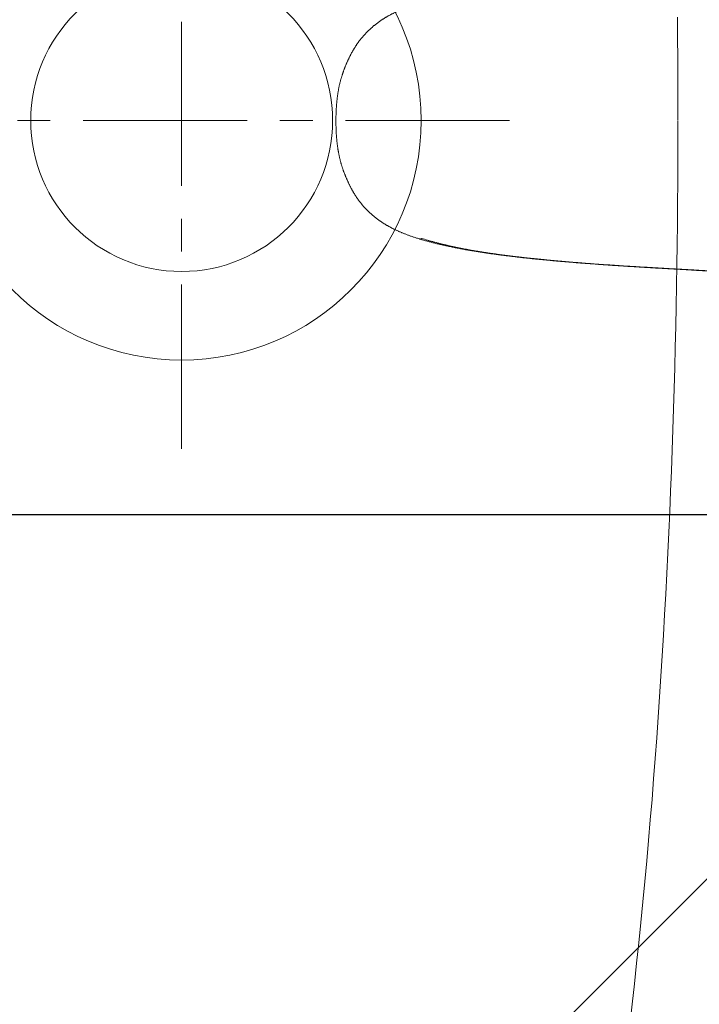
# Model space of a CAD drawing. Header units: millimetres. Extents: x -2074 to 12588, y -3630 to 101167.
# Tile 247 of 256: x 6017 to 6028, y -1431 to -1416. Entities that reach past the tile are written whole.
import ezdxf

# ---------------------------------------------------------------- set-up
doc = ezdxf.new("R2010")
doc.units = ezdxf.units.MM
doc.linetypes.add('CENTER', pattern=[2, 1.25, -0.25, 0.25, -0.25])
doc.layers.add('SelinAr_BUD_sufit', color=7, linetype='Continuous')
doc.layers.add('SelinAr_BUD_sufit szraf', color=8, linetype='Continuous', lineweight=18)
doc.layers.add('SelinAr_WYP_armatura', color=8, linetype='Continuous', lineweight=18)

# ---------------------------------------------------------------- blocks, each defined once
blk = doc.blocks.new('ORAS_ELECTRA')
blk.add_line((1.795, -9.882), (1.795, -9.883))
for points, knots in [([(1.788, -9.841), (1.792, -9.827), (1.801, -9.8), (1.814, -9.757), (1.827, -9.712), (1.84, -9.666), (1.852, -9.62), (1.864, -9.573), (1.876, -9.526), (1.887, -9.479), (1.898, -9.431), (1.909, -9.384), (1.919, -9.335), (1.929, -9.287), (1.939, -9.238), (1.949, -9.189), (1.958, -9.14), (1.967, -9.091), (1.975, -9.041), (1.984, -8.991), (1.992, -8.94), (2, -8.889), (2.008, -8.838), (2.015, -8.787), (2.023, -8.735), (2.03, -8.683), (2.037, -8.631), (2.044, -8.579), (2.051, -8.526), (2.057, -8.472), (2.064, -8.418), (2.07, -8.363), (2.077, -8.309), (2.083, -8.249), (2.09, -8.185), (2.097, -8.116), (2.104, -8.046), (2.111, -7.975), (2.119, -7.901), (2.126, -7.826), (2.132, -7.75), (2.139, -7.674), (2.145, -7.598), (2.152, -7.522), (2.158, -7.446), (2.164, -7.369), (2.17, -7.293), (2.176, -7.21), (2.182, -7.121), (2.189, -7.026), (2.195, -6.93), (2.202, -6.825), (2.21, -6.708), (2.217, -6.581), (2.224, -6.468), (2.23, -6.369), (2.235, -6.284), (2.24, -6.2), (2.245, -6.118), (2.249, -6.038), (2.253, -5.961), (2.258, -5.884), (2.262, -5.812), (2.266, -5.746), (2.269, -5.685), (2.273, -5.623), (2.276, -5.562), (2.28, -5.503), (2.283, -5.446), (2.286, -5.391), (2.29, -5.336), (2.293, -5.281), (2.296, -5.226), (2.3, -5.17), (2.304, -5.112), (2.307, -5.056), (2.311, -4.999), (2.315, -4.939), (2.319, -4.876), (2.323, -4.809), (2.328, -4.743), (2.332, -4.677), (2.337, -4.612), (2.341, -4.546), (2.346, -4.481), (2.35, -4.417), (2.354, -4.355), (2.359, -4.295), (2.363, -4.235), (2.366, -4.195), (2.367, -4.175)], [0, 0, 0, 0, 0.008254, 0.016507, 0.02553, 0.034553, 0.043576, 0.052599, 0.061622, 0.070733, 0.079845, 0.088957, 0.098069, 0.10718, 0.116312, 0.125444, 0.134576, 0.143708, 0.15284, 0.162117, 0.171395, 0.180673, 0.189951, 0.199229, 0.208526, 0.217824, 0.227123, 0.236421, 0.245719, 0.255331, 0.264944, 0.274557, 0.28417, 0.293783, 0.305821, 0.31786, 0.329899, 0.341938, 0.354976, 0.368015, 0.381054, 0.394094, 0.407132, 0.420191, 0.43325, 0.446309, 0.459368, 0.472427, 0.488628, 0.50483, 0.521031, 0.537233, 0.558838, 0.580443, 0.602048, 0.616437, 0.630826, 0.645215, 0.659604, 0.672724, 0.685844, 0.698965, 0.712084, 0.72259, 0.733096, 0.743602, 0.754107, 0.764612, 0.774114, 0.783617, 0.793119, 0.802622, 0.812124, 0.822104, 0.832085, 0.842066, 0.852047, 0.862028, 0.873762, 0.885496, 0.89723, 0.908963, 0.920715, 0.932467, 0.944219, 0.955971, 0.966978, 0.977985, 0.988993, 1, 1, 1, 1]), ([(1.795, -9.882), (1.797, -9.874), (1.803, -9.856), (1.811, -9.829), (1.818, -9.802), (1.826, -9.774), (1.834, -9.746), (1.841, -9.717), (1.849, -9.688), (1.856, -9.659), (1.864, -9.629), (1.871, -9.599), (1.878, -9.569), (1.885, -9.538), (1.892, -9.507), (1.899, -9.476), (1.906, -9.445), (1.913, -9.413), (1.919, -9.382), (1.926, -9.35), (1.932, -9.319), (1.938, -9.287), (1.944, -9.255), (1.95, -9.223), (1.956, -9.191), (1.962, -9.159), (1.967, -9.128), (1.973, -9.096), (1.978, -9.064), (1.983, -9.032), (1.988, -9), (1.994, -8.968), (1.998, -8.936), (2.003, -8.904), (2.008, -8.872), (2.013, -8.839), (2.018, -8.806), (2.022, -8.774), (2.027, -8.741), (2.031, -8.708), (2.036, -8.675), (2.04, -8.641), (2.045, -8.608), (2.049, -8.574), (2.053, -8.541), (2.057, -8.507), (2.061, -8.473), (2.065, -8.439), (2.069, -8.406), (2.073, -8.372), (2.077, -8.338), (2.081, -8.303), (2.085, -8.268), (2.088, -8.233), (2.092, -8.198), (2.096, -8.163), (2.1, -8.127), (2.103, -8.091), (2.107, -8.055), (2.111, -8.018), (2.114, -7.981), (2.118, -7.944), (2.121, -7.906), (2.125, -7.867), (2.128, -7.828), (2.132, -7.789), (2.136, -7.748), (2.139, -7.707), (2.143, -7.666), (2.146, -7.624), (2.15, -7.581), (2.153, -7.537), (2.157, -7.493), (2.161, -7.447), (2.164, -7.401), (2.168, -7.354), (2.171, -7.305), (2.175, -7.255), (2.179, -7.203), (2.183, -7.15), (2.187, -7.093), (2.191, -7.034), (2.195, -6.971), (2.2, -6.903), (2.205, -6.83), (2.21, -6.748), (2.216, -6.655), (2.222, -6.561), (2.227, -6.472), (2.231, -6.396), (2.235, -6.329), (2.239, -6.268), (2.242, -6.211), (2.245, -6.158), (2.248, -6.106), (2.251, -6.054), (2.254, -6.003), (2.257, -5.954), (2.259, -5.907), (2.262, -5.862), (2.264, -5.818), (2.267, -5.776), (2.269, -5.735), (2.272, -5.695), (2.274, -5.657), (2.276, -5.619), (2.278, -5.583), (2.28, -5.549), (2.282, -5.516), (2.284, -5.484), (2.286, -5.452), (2.288, -5.419), (2.29, -5.387), (2.292, -5.355), (2.294, -5.323), (2.296, -5.291), (2.298, -5.259), (2.3, -5.226), (2.302, -5.193), (2.304, -5.159), (2.306, -5.125), (2.308, -5.09), (2.311, -5.054), (2.313, -5.018), (2.315, -4.982), (2.318, -4.945), (2.32, -4.91), (2.322, -4.874), (2.325, -4.839), (2.327, -4.804), (2.329, -4.77), (2.331, -4.735), (2.334, -4.701), (2.336, -4.668), (2.338, -4.634), (2.341, -4.601), (2.343, -4.568), (2.345, -4.535), (2.347, -4.502), (2.35, -4.47), (2.352, -4.438), (2.354, -4.406), (2.356, -4.374), (2.358, -4.342), (2.361, -4.311), (2.363, -4.28), (2.365, -4.249), (2.367, -4.218), (2.369, -4.199), (2.369, -4.189)], [0, 0, 0, 0, 0.005038, 0.010202, 0.015438, 0.020746, 0.026129, 0.031616, 0.037148, 0.042728, 0.048356, 0.054031, 0.059753, 0.065522, 0.071336, 0.07721, 0.083054, 0.088907, 0.094767, 0.100633, 0.106501, 0.11237, 0.118237, 0.124099, 0.129955, 0.135801, 0.141637, 0.147458, 0.153264, 0.159052, 0.16482, 0.170592, 0.17638, 0.182182, 0.187997, 0.193826, 0.199669, 0.205525, 0.211396, 0.217281, 0.22318, 0.229093, 0.23502, 0.240962, 0.246917, 0.252887, 0.258873, 0.264744, 0.270655, 0.276599, 0.282577, 0.288591, 0.29464, 0.300727, 0.306852, 0.313017, 0.319222, 0.32547, 0.331761, 0.338097, 0.34448, 0.35091, 0.357432, 0.364069, 0.37079, 0.377602, 0.384508, 0.391515, 0.398627, 0.405853, 0.413199, 0.420673, 0.428284, 0.436043, 0.443961, 0.451976, 0.460197, 0.46869, 0.477489, 0.486643, 0.49621, 0.506268, 0.516924, 0.528329, 0.540707, 0.554406, 0.569958, 0.587907, 0.602425, 0.615225, 0.626448, 0.6367, 0.646277, 0.655311, 0.663901, 0.672996, 0.681665, 0.689963, 0.697946, 0.705657, 0.713128, 0.720386, 0.727407, 0.734186, 0.740753, 0.747131, 0.753341, 0.759398, 0.764702, 0.770296, 0.775908, 0.781502, 0.78708, 0.792642, 0.798188, 0.803719, 0.809237, 0.814915, 0.820728, 0.826637, 0.832648, 0.83877, 0.845009, 0.851377, 0.857823, 0.864175, 0.870479, 0.876735, 0.882947, 0.889115, 0.895241, 0.901326, 0.907364, 0.913372, 0.919351, 0.925301, 0.931224, 0.93712, 0.942989, 0.948834, 0.954654, 0.960451, 0.966225, 0.971977, 0.977708, 0.983419, 0.989109, 0.994754, 1, 1, 1, 1]), ([(-1.795, -9.883), (-1.794, -9.886), (-1.791, -9.896), (-1.785, -9.914), (-1.777, -9.937), (-1.769, -9.962), (-1.761, -9.986), (-1.753, -10.009), (-1.745, -10.032), (-1.736, -10.054), (-1.728, -10.076), (-1.72, -10.097), (-1.712, -10.117), (-1.704, -10.137), (-1.696, -10.157), (-1.688, -10.176), (-1.68, -10.194), (-1.671, -10.213), (-1.663, -10.231), (-1.655, -10.248), (-1.647, -10.265), (-1.638, -10.282), (-1.63, -10.298), (-1.622, -10.314), (-1.613, -10.33), (-1.605, -10.346), (-1.596, -10.361), (-1.588, -10.376), (-1.579, -10.39), (-1.571, -10.405), (-1.562, -10.419), (-1.553, -10.433), (-1.544, -10.447), (-1.535, -10.46), (-1.525, -10.474), (-1.516, -10.488), (-1.506, -10.501), (-1.497, -10.514), (-1.487, -10.527), (-1.477, -10.54), (-1.467, -10.553), (-1.457, -10.566), (-1.447, -10.578), (-1.437, -10.59), (-1.426, -10.602), (-1.416, -10.614), (-1.406, -10.626), (-1.395, -10.637), (-1.384, -10.648), (-1.374, -10.66), (-1.363, -10.671), (-1.352, -10.682), (-1.341, -10.692), (-1.33, -10.703), (-1.318, -10.713), (-1.307, -10.724), (-1.296, -10.734), (-1.284, -10.744), (-1.272, -10.754), (-1.261, -10.763), (-1.249, -10.773), (-1.237, -10.782), (-1.225, -10.791), (-1.213, -10.801), (-1.201, -10.81), (-1.188, -10.818), (-1.176, -10.827), (-1.163, -10.836), (-1.151, -10.844), (-1.138, -10.853), (-1.125, -10.861), (-1.112, -10.869), (-1.098, -10.877), (-1.084, -10.885), (-1.071, -10.894), (-1.057, -10.901), (-1.043, -10.909), (-1.029, -10.917), (-1.014, -10.925), (-1, -10.932), (-0.985, -10.94), (-0.97, -10.947), (-0.955, -10.954), (-0.94, -10.961), (-0.925, -10.968), (-0.91, -10.975), (-0.895, -10.982), (-0.88, -10.989), (-0.865, -10.995), (-0.849, -11.002), (-0.834, -11.008), (-0.818, -11.014), (-0.803, -11.02), (-0.787, -11.026), (-0.772, -11.032), (-0.756, -11.038), (-0.741, -11.043), (-0.725, -11.049), (-0.709, -11.054), (-0.693, -11.059), (-0.677, -11.064), (-0.661, -11.069), (-0.646, -11.073), (-0.63, -11.078), (-0.614, -11.082), (-0.598, -11.086), (-0.582, -11.09), (-0.565, -11.094), (-0.549, -11.098), (-0.533, -11.102), (-0.516, -11.105), (-0.499, -11.108), (-0.482, -11.112), (-0.465, -11.115), (-0.448, -11.118), (-0.43, -11.121), (-0.413, -11.123), (-0.395, -11.126), (-0.377, -11.129), (-0.359, -11.131), (-0.34, -11.133), (-0.322, -11.135), (-0.303, -11.137), (-0.284, -11.139), (-0.264, -11.141), (-0.245, -11.142), (-0.225, -11.144), (-0.205, -11.145), (-0.185, -11.146), (-0.165, -11.148), (-0.144, -11.149), (-0.123, -11.149), (-0.102, -11.15), (-0.081, -11.151), (-0.059, -11.151), (-0.038, -11.151), (-0.018, -11.151), (-0.005, -11.151), (0, -11.151)], [0, 0, 0, 0, 0.0048173, 0.0137162, 0.0251837, 0.0364292, 0.0474423, 0.0582281, 0.0688043, 0.079101, 0.0891433, 0.0989535, 0.1085514, 0.1179539, 0.1271763, 0.1362319, 0.1451327, 0.1538901, 0.1625239, 0.1709913, 0.1793038, 0.187474, 0.1955127, 0.2034299, 0.2112343, 0.2189339, 0.226536, 0.234047, 0.2414731, 0.2488199, 0.2560685, 0.2631903, 0.2704993, 0.2777933, 0.2850672, 0.2923163, 0.2995363, 0.3067229, 0.3138724, 0.3209813, 0.3280462, 0.3350643, 0.3420328, 0.3489495, 0.3558097, 0.3626531, 0.3694834, 0.3762802, 0.3830449, 0.3897792, 0.3964848, 0.4031632, 0.4098159, 0.4164445, 0.4230504, 0.4296352, 0.4362002, 0.4427469, 0.4492767, 0.4557909, 0.4622929, 0.4687296, 0.4751875, 0.4816343, 0.4880712, 0.4944996, 0.5009208, 0.5073359, 0.5137455, 0.5201465, 0.5266912, 0.5332824, 0.5399127, 0.5465735, 0.5532561, 0.5599511, 0.5666486, 0.5733314, 0.5800866, 0.586875, 0.5936978, 0.6005561, 0.6074509, 0.6143832, 0.6213424, 0.6277813, 0.6345844, 0.6413836, 0.6481784, 0.654969, 0.6617552, 0.6685373, 0.6753312, 0.6818729, 0.6885959, 0.695307, 0.7020057, 0.7086923, 0.7153668, 0.7220294, 0.7286805, 0.7353204, 0.7419495, 0.7485682, 0.7551769, 0.7617763, 0.7683668, 0.7749453, 0.7814947, 0.788216, 0.7949899, 0.8018158, 0.8086919, 0.815616, 0.822586, 0.8295976, 0.8366693, 0.8438073, 0.8510058, 0.8582686, 0.8655999, 0.8730039, 0.8804843, 0.8880534, 0.8956971, 0.9034089, 0.9111927, 0.9190524, 0.9269922, 0.9350165, 0.9431299, 0.9513377, 0.959645, 0.9680579, 0.9765824, 0.9852458, 0.9937364, 1, 1, 1, 1]), ([(0, -11.151), (0.002, -11.151), (0.012, -11.151), (0.028, -11.151), (0.05, -11.151), (0.072, -11.151), (0.094, -11.15), (0.115, -11.15), (0.137, -11.149), (0.158, -11.148), (0.179, -11.147), (0.2, -11.146), (0.22, -11.144), (0.241, -11.143), (0.261, -11.141), (0.28, -11.139), (0.3, -11.138), (0.319, -11.136), (0.338, -11.133), (0.357, -11.131), (0.376, -11.129), (0.395, -11.126), (0.413, -11.123), (0.431, -11.121), (0.449, -11.118), (0.466, -11.115), (0.484, -11.111), (0.501, -11.108), (0.519, -11.105), (0.536, -11.101), (0.552, -11.097), (0.569, -11.093), (0.585, -11.089), (0.602, -11.085), (0.617, -11.081), (0.633, -11.077), (0.649, -11.072), (0.665, -11.068), (0.681, -11.063), (0.696, -11.058), (0.712, -11.053), (0.728, -11.048), (0.743, -11.042), (0.759, -11.037), (0.774, -11.031), (0.79, -11.025), (0.805, -11.019), (0.821, -11.013), (0.836, -11.007), (0.851, -11.001), (0.866, -10.994), (0.882, -10.988), (0.897, -10.981), (0.912, -10.974), (0.927, -10.968), (0.942, -10.96), (0.958, -10.953), (0.973, -10.946), (0.988, -10.938), (1.003, -10.93), (1.018, -10.923), (1.032, -10.915), (1.047, -10.907), (1.061, -10.899), (1.075, -10.891), (1.089, -10.883), (1.103, -10.875), (1.116, -10.866), (1.13, -10.858), (1.143, -10.849), (1.156, -10.841), (1.169, -10.832), (1.181, -10.823), (1.194, -10.815), (1.206, -10.806), (1.218, -10.797), (1.23, -10.788), (1.242, -10.778), (1.254, -10.769), (1.265, -10.759), (1.277, -10.75), (1.288, -10.74), (1.3, -10.73), (1.311, -10.72), (1.322, -10.71), (1.333, -10.699), (1.344, -10.689), (1.355, -10.678), (1.366, -10.667), (1.377, -10.656), (1.388, -10.645), (1.398, -10.634), (1.409, -10.622), (1.419, -10.611), (1.429, -10.599), (1.439, -10.587), (1.45, -10.575), (1.459, -10.563), (1.469, -10.55), (1.479, -10.538), (1.489, -10.525), (1.499, -10.512), (1.508, -10.499), (1.518, -10.485), (1.527, -10.472), (1.536, -10.458), (1.545, -10.445), (1.554, -10.431), (1.563, -10.417), (1.572, -10.403), (1.58, -10.389), (1.589, -10.374), (1.597, -10.36), (1.605, -10.345), (1.613, -10.33), (1.622, -10.315), (1.63, -10.299), (1.638, -10.284), (1.646, -10.267), (1.654, -10.251), (1.662, -10.234), (1.669, -10.217), (1.677, -10.2), (1.685, -10.182), (1.693, -10.164), (1.701, -10.145), (1.709, -10.126), (1.716, -10.106), (1.724, -10.087), (1.732, -10.066), (1.74, -10.046), (1.747, -10.024), (1.755, -10.003), (1.763, -9.98), (1.771, -9.957), (1.778, -9.934), (1.786, -9.91), (1.792, -9.892), (1.795, -9.883), (1.795, -9.883)], [0, 0, 0, 0, 0.00238, 0.011424, 0.019568, 0.028355, 0.036934, 0.045536, 0.05402, 0.062394, 0.070664, 0.078835, 0.086913, 0.094904, 0.102812, 0.110642, 0.118398, 0.126087, 0.133711, 0.141243, 0.148695, 0.156072, 0.163379, 0.17062, 0.177805, 0.184927, 0.191988, 0.199, 0.205963, 0.212872, 0.219728, 0.226531, 0.233322, 0.23986, 0.246406, 0.252962, 0.259527, 0.266102, 0.272688, 0.279286, 0.285895, 0.292516, 0.299149, 0.305795, 0.312454, 0.319126, 0.325811, 0.332505, 0.339054, 0.345814, 0.35258, 0.359351, 0.366127, 0.372909, 0.379696, 0.386519, 0.393748, 0.400766, 0.407745, 0.414686, 0.421591, 0.42846, 0.435297, 0.44215, 0.448878, 0.455608, 0.462327, 0.469027, 0.475699, 0.482332, 0.488922, 0.495442, 0.501834, 0.50823, 0.514633, 0.521043, 0.527462, 0.533891, 0.54033, 0.546715, 0.553198, 0.559695, 0.566207, 0.572736, 0.579282, 0.585848, 0.592435, 0.599044, 0.605677, 0.612334, 0.619019, 0.625731, 0.632473, 0.639246, 0.646052, 0.652906, 0.65973, 0.666606, 0.673534, 0.68051, 0.687532, 0.694598, 0.701705, 0.708848, 0.716025, 0.723233, 0.730465, 0.737719, 0.744989, 0.752275, 0.759414, 0.766652, 0.773961, 0.781348, 0.788818, 0.796376, 0.804029, 0.811782, 0.819644, 0.827621, 0.835723, 0.843959, 0.85234, 0.860884, 0.869558, 0.878372, 0.887331, 0.896445, 0.905725, 0.915185, 0.924838, 0.9347, 0.94479, 0.955128, 0.965748, 0.976564, 0.987589, 0.998833, 1, 1, 1, 1]), ([(1.788, -9.841), (1.788, -9.842), (1.79, -9.845), (1.792, -9.85), (1.794, -9.856), (1.796, -9.861), (1.797, -9.867), (1.797, -9.872), (1.796, -9.877), (1.795, -9.88), (1.795, -9.882), (1.795, -9.882)], [0, 0, 0, 0, 0.074863, 0.207127, 0.339613, 0.4721, 0.604364, 0.732369, 0.860777, 0.989391, 1, 1, 1, 1])]:
    blk.add_open_spline(points, degree=3, knots=knots)
blk = doc.blocks.new('Umywalka KOŁO_bez barier')
at = {"linetype": 'Continuous'}
for points in [[(-0.005, -12.438), (-0.319, -12.438), (-0.632, -12.439), (-0.946, -12.441), (-1.259, -12.444), (-1.572, -12.447)], [(0.007, -12.438), (0.32, -12.438), (0.633, -12.439), (0.947, -12.441), (1.26, -12.444), (1.573, -12.447), (1.887, -12.45), (2.2, -12.455), (2.514, -12.46), (2.827, -12.466), (3.14, -12.472), (3.454, -12.479), (3.767, -12.487), (4.08, -12.496), (4.393, -12.505), (4.707, -12.515), (5.02, -12.526), (5.333, -12.538), (5.646, -12.55), (5.959, -12.563), (6.272, -12.577), (6.585, -12.592), (6.898, -12.607), (7.211, -12.624), (7.524, -12.641), (7.837, -12.659), (8.15, -12.677), (8.463, -12.697), (8.775, -12.718), (9.088, -12.739), (9.401, -12.761), (9.713, -12.784), (10.026, -12.808), (10.338, -12.833), (10.65, -12.859), (10.963, -12.886), (11.275, -12.914), (11.587, -12.943), (11.899, -12.972), (12.211, -13.003), (12.523, -13.035), (12.834, -13.067), (13.146, -13.101), (13.457, -13.135), (13.769, -13.171)]]:
    blk.add_lwpolyline(points, dxfattribs=at)
at = {"linetype": 'CENTER', "ltscale": 2}
for points in [[(0.001, -15.002), (0.001, -24.996)], [(4.998, -19.999), (-4.996, -19.999)]]:
    blk.add_lwpolyline(points, dxfattribs=at)
for radius in [3.648, 2.299]:
    blk.add_circle((0.001, -19.999), radius)
blk.add_blockref('ORAS_ELECTRA', (0.009, -6.497))
blk = doc.blocks.new('ewerwerwerwe')
at = {"layer": 'SelinAr_WYP_armatura', "color": 211, "linetype": 'Continuous', "lineweight": 13, "rotation": 270}
blk.add_blockref('Umywalka KOŁO_bez barier', (3039.657, 1582.241), dxfattribs=at)
blk = doc.blocks.new('dsfsfsdf')
at = {"layer": 'SelinAr_BUD_sufit'}
blk.add_lwpolyline([(3827.157, -1423.759), (4039.657, -1423.759)], dxfattribs=at)

msp = doc.modelspace()

# ---------------------------------------------------------------- block references
msp.add_blockref('ewerwerwerwe', (3000, -3000))

# ---------------------------------------------------------------- next in the draw order: hatches: boundary and pattern name
at = {"layer": 'SelinAr_BUD_sufit szraf', "ltscale": 2}
h = msp.add_hatch(dxfattribs=at)
h.set_pattern_fill('AR-HBONE', color=256, scale=0.3)
h.set_pattern_definition([(45, (718.544, 9684.668), (0, 43.10523), [91.44, -30.48]), (135, (740.096, 9706.22), (4e-15, 43.10523), [91.44, -30.48])])
h.paths.add_polyline_path([(6157.157, -1379.759), (6052.157, -1379.759), (6052.157, -1642.759), (6157.157, -1642.759)])
h.paths.add_polyline_path([(6042.157, -1487.759), (5807.157, -1487.759), (5807.157, -1642.759), (6042.157, -1642.759)])
h.paths.add_polyline_path([(5797.157, -1490.259), (5567.157, -1490.259), (5567.157, -1642.759), (5797.157, -1642.759)])
h.paths.add_polyline_path([(5817.157, -1329.759), (5567.157, -1329.759), (5567.157, -1477.759), (5817.157, -1477.759)])
h.paths.add_polyline_path([(5557.157, -1442.759), (5557.157, -1209.759), (4982.157, -1209.759), (4982.157, -1642.759), (5112.157, -1642.759), (5112.157, -1542.759), (5192.157, -1542.759), (5192.157, -1382.759), (5382.157, -1382.759), (5382.157, -1442.759)])
h.paths.add_polyline_path([(6039.657, -1249.759), (5827.157, -1249.759), (5827.157, -1477.759), (6039.657, -1477.759)])
h.paths.add_polyline_path([(6157.157, -1249.759), (6052.157, -1249.759), (6052.157, -1369.759), (6157.157, -1369.759)])
h.paths.add_polyline_path([(5827.157, -914.759), (5827.157, -1019.759), (5947.157, -1019.759), (5947.157, -914.759)])
h.paths.add_polyline_path([(5952.157, -1029.759), (5827.157, -1029.759), (5827.157, -1229.759), (5952.157, -1229.759)])
h.paths.add_polyline_path([(5817.157, -914.759), (5567.157, -914.759), (5567.157, -1319.759), (5817.157, -1319.759)])
h.paths.add_polyline_path([(5557.157, -914.759), (5387.157, -914.759), (5387.157, -1199.759), (5557.157, -1199.759)])
h.paths.add_polyline_path([(5192.157, -1552.759), (5122.157, -1552.759), (5122.157, -1642.759), (5192.157, -1642.759)])
h.paths.add_polyline_path([(5374.657, -914.759), (5182.157, -914.759), (5182.157, -1199.759), (5374.657, -1199.759)])
h.paths.add_polyline_path([(5172.157, -914.759), (4982.157, -914.759), (4982.157, -1199.759), (5172.157, -1199.759)])

# ---------------------------------------------------------------- next in the draw order: block references
at = {"layer": 'SelinAr_BUD_sufit'}
msp.add_blockref('dsfsfsdf', (2000, 0), dxfattribs=at)

doc.saveas('drawing.dxf')
